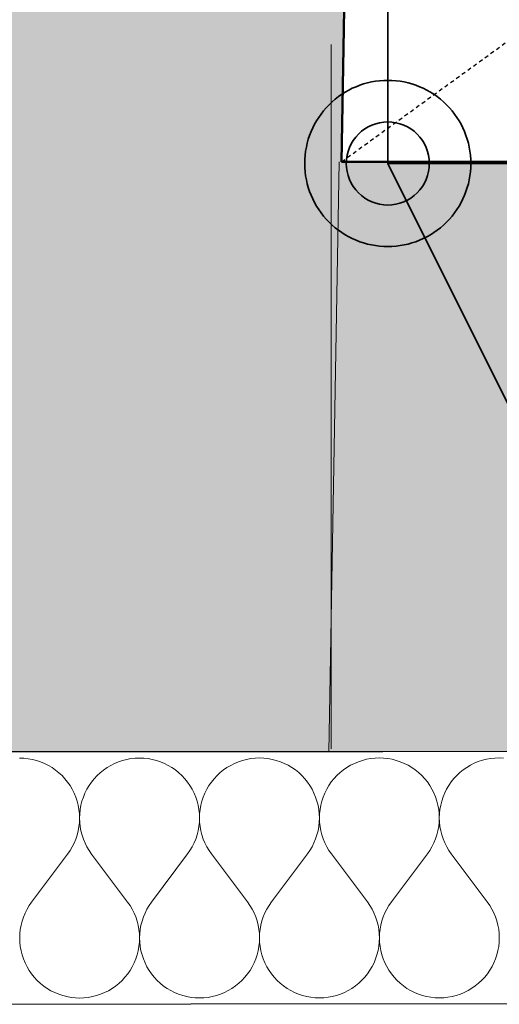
# Model space of a CAD drawing. Header units: millimetres. Extents: x -25972 to 4516, y -2839 to 20217.
# Tile 5 of 114: x -20305 to -20000, y 190 to 815. Entities that reach past the tile are written whole.
import ezdxf

# ---------------------------------------------------------------- set-up
doc = ezdxf.new("R2010")
doc.units = ezdxf.units.MM
doc.header["$MEASUREMENT"] = 0
doc.linetypes.add('Wipeout_Contour', pattern=[1000, 0, -1000])
doc.linetypes.add('Čárkovaná M', pattern=[4.5, 2.5, -2])
for name, color, linetype in [('7._POHLED ZÁPADNÍ_1_2D prvky - obecné', 7, 'Continuous'), ('7._POHLED ZÁPADNÍ_1_3D prvky fasada nove', 7, 'Continuous'), ('7._POHLED ZÁPADNÍ_1_Konstrukce - nosné', 7, 'Continuous'), ('7._POHLED ZÁPADNÍ_1_Nové_Anotace - SP', 7, 'Continuous'), ('7._POHLED ZÁPADNÍ_1_Nové_Konstrukce - nosné', 7, 'Continuous'), ('7._POHLED ZÁPADNÍ_1_Nové_Výplně – Řezové', 7, 'Continuous'), ('7._POHLED ZÁPADNÍ_1_TZB - elektroinstalace', 7, 'Continuous'), ('7._POHLED ZÁPADNÍ_1_Výplně – Řezové', 7, 'Continuous')]:
    doc.layers.add(name, color=color, linetype=linetype)

# ---------------------------------------------------------------- blocks, each defined once
blk = doc.blocks.new('*X14', base_point=(-26739.77, -6860.77))
at = {"layer": '7._POHLED ZÁPADNÍ_1_Nové_Výplně – Řezové', "color": 21, "linetype": 'Continuous', "lineweight": 20, "true_color": 0xffaaaa}
for p, q in [((-20302.21, 345.91), (-20304.93, 346)), ((-20299.51, 345.62), (-20302.21, 345.91)), ((-20296.83, 345.13), (-20299.51, 345.62)), ((-20294.19, 344.46), (-20296.83, 345.13)), ((-20291.61, 343.6), (-20294.19, 344.46)), ((-20239.48, 344.49), (-20242.06, 343.63)), ((-20236.84, 345.16), (-20239.48, 344.49)), ((-20234.16, 345.65), (-20236.84, 345.16)), ((-20231.46, 345.94), (-20234.16, 345.65)), ((-20228.74, 346.04), (-20231.46, 345.94)), ((-20226.02, 345.94), (-20228.74, 346.04)), ((-20223.32, 345.65), (-20226.02, 345.94)), ((-20220.64, 345.17), (-20223.32, 345.65)), ((-20218, 344.5), (-20220.64, 345.17)), ((-20215.42, 343.64), (-20218, 344.5)), ((-20163.29, 344.53), (-20165.87, 343.66)), ((-20160.65, 345.2), (-20163.29, 344.53)), ((-20157.97, 345.68), (-20160.65, 345.2)), ((-20155.27, 345.98), (-20157.97, 345.68)), ((-20152.55, 346.07), (-20155.27, 345.98)), ((-20149.83, 345.98), (-20152.55, 346.07)), ((-20147.13, 345.69), (-20149.83, 345.98)), ((-20144.45, 345.21), (-20147.13, 345.69)), ((-20141.81, 344.54), (-20144.45, 345.21)), ((-20139.23, 343.68), (-20141.81, 344.54)), ((-20087.1, 344.56), (-20089.68, 343.7)), ((-20084.46, 345.24), (-20087.1, 344.56)), ((-20081.78, 345.72), (-20084.46, 345.24)), ((-20079.08, 346.01), (-20081.78, 345.72)), ((-20076.36, 346.11), (-20079.08, 346.01)), ((-20073.64, 346.02), (-20076.36, 346.11)), ((-20070.94, 345.73), (-20073.64, 346.02)), ((-20068.26, 345.24), (-20070.94, 345.73)), ((-20065.62, 344.57), (-20068.26, 345.24)), ((-20063.04, 343.71), (-20065.62, 344.57)), ((-20010.9, 344.6), (-20013.49, 343.74)), ((-20008.27, 345.27), (-20010.9, 344.6)), ((-20005.59, 345.76), (-20008.27, 345.27)), ((-20002.89, 346.05), (-20005.59, 345.76)), ((-20000.17, 346.15), (-20002.89, 346.05)), ((-19997.45, 346.05), (-20000.17, 346.15)), ((-20289.1, 342.56), (-20291.61, 343.6)), ((-20286.66, 341.35), (-20289.1, 342.56)), ((-20284.32, 339.96), (-20286.66, 341.35)), ((-20282.09, 338.41), (-20284.32, 339.96)), ((-20279.97, 336.7), (-20282.09, 338.41)), ((-20251.57, 338.42), (-20253.69, 336.71)), ((-20249.34, 339.98), (-20251.57, 338.42)), ((-20247, 341.37), (-20249.34, 339.98)), ((-20244.57, 342.59), (-20247, 341.37)), ((-20242.06, 343.63), (-20244.57, 342.59)), ((-20212.91, 342.6), (-20215.42, 343.64)), ((-20210.47, 341.38), (-20212.91, 342.6)), ((-20208.13, 340), (-20210.47, 341.38)), ((-20205.9, 338.44), (-20208.13, 340)), ((-20203.78, 336.74), (-20205.9, 338.44)), ((-20175.38, 338.46), (-20177.5, 336.75)), ((-20173.15, 340.01), (-20175.38, 338.46)), ((-20170.81, 341.4), (-20173.15, 340.01)), ((-20168.38, 342.62), (-20170.81, 341.4)), ((-20165.87, 343.66), (-20168.38, 342.62)), ((-20136.72, 342.64), (-20139.23, 343.68)), ((-20134.28, 341.42), (-20136.72, 342.64)), ((-20131.94, 340.03), (-20134.28, 341.42)), ((-20129.71, 338.48), (-20131.94, 340.03)), ((-20127.59, 336.77), (-20129.71, 338.48)), ((-20099.19, 338.5), (-20101.31, 336.79)), ((-20096.96, 340.05), (-20099.19, 338.5)), ((-20094.62, 341.44), (-20096.96, 340.05)), ((-20092.19, 342.66), (-20094.62, 341.44)), ((-20089.68, 343.7), (-20092.19, 342.66)), ((-20060.53, 342.67), (-20063.04, 343.71)), ((-20058.09, 341.46), (-20060.53, 342.67)), ((-20055.75, 340.07), (-20058.09, 341.46)), ((-20053.52, 338.52), (-20055.75, 340.07)), ((-20051.4, 336.81), (-20053.52, 338.52)), ((-20023, 338.53), (-20025.12, 336.82)), ((-20020.77, 340.09), (-20023, 338.53)), ((-20018.43, 341.48), (-20020.77, 340.09)), ((-20016, 342.69), (-20018.43, 341.48)), ((-20013.49, 343.74), (-20016, 342.69)), ((-20277.98, 334.85), (-20279.97, 336.7)), ((-20276.12, 332.86), (-20277.98, 334.85)), ((-20274.42, 330.74), (-20276.12, 332.86)), ((-20257.53, 332.87), (-20259.24, 330.75)), ((-20255.68, 334.86), (-20257.53, 332.87)), ((-20253.69, 336.71), (-20255.68, 334.86)), ((-20201.79, 334.88), (-20203.78, 336.74)), ((-20199.93, 332.89), (-20201.79, 334.88)), ((-20198.23, 330.78), (-20199.93, 332.89)), ((-20181.34, 332.9), (-20183.05, 330.78)), ((-20179.49, 334.9), (-20181.34, 332.9)), ((-20177.5, 336.75), (-20179.49, 334.9)), ((-20125.6, 334.92), (-20127.59, 336.77)), ((-20123.74, 332.93), (-20125.6, 334.92)), ((-20122.04, 330.81), (-20123.74, 332.93)), ((-20105.15, 332.94), (-20106.86, 330.82)), ((-20103.3, 334.93), (-20105.15, 332.94)), ((-20101.31, 336.79), (-20103.3, 334.93)), ((-20049.41, 334.96), (-20051.4, 336.81)), ((-20047.55, 332.97), (-20049.41, 334.96)), ((-20045.85, 330.85), (-20047.55, 332.97)), ((-20028.96, 332.98), (-20030.67, 330.86)), ((-20027.11, 334.97), (-20028.96, 332.98)), ((-20025.12, 336.82), (-20027.11, 334.97)), ((-20272.87, 328.5), (-20274.42, 330.74)), ((-20271.48, 326.16), (-20272.87, 328.5)), ((-20270.26, 323.73), (-20271.48, 326.16)), ((-20262.17, 326.17), (-20263.39, 323.74)), ((-20260.79, 328.51), (-20262.17, 326.17)), ((-20259.24, 330.75), (-20260.79, 328.51)), ((-20196.68, 328.54), (-20198.23, 330.78)), ((-20195.29, 326.2), (-20196.68, 328.54)), ((-20194.07, 323.77), (-20195.29, 326.2)), ((-20185.98, 326.21), (-20187.2, 323.77)), ((-20184.6, 328.55), (-20185.98, 326.21)), ((-20183.05, 330.78), (-20184.6, 328.55)), ((-20120.48, 328.58), (-20122.04, 330.81)), ((-20119.1, 326.24), (-20120.48, 328.58)), ((-20117.88, 323.81), (-20119.1, 326.24)), ((-20109.79, 326.24), (-20111.01, 323.81)), ((-20108.41, 328.58), (-20109.79, 326.24)), ((-20106.86, 330.82), (-20108.41, 328.58)), ((-20044.29, 328.61), (-20045.85, 330.85)), ((-20042.91, 326.27), (-20044.29, 328.61)), ((-20041.69, 323.84), (-20042.91, 326.27)), ((-20033.6, 326.28), (-20034.82, 323.85)), ((-20032.22, 328.62), (-20033.6, 326.28)), ((-20030.67, 330.86), (-20032.22, 328.62)), ((-20269.22, 321.22), (-20270.26, 323.73)), ((-20268.36, 318.64), (-20269.22, 321.22)), ((-20264.43, 321.22), (-20265.28, 318.64)), ((-20263.39, 323.74), (-20264.43, 321.22)), ((-20193.03, 321.26), (-20194.07, 323.77)), ((-20192.17, 318.67), (-20193.03, 321.26)), ((-20188.24, 321.26), (-20189.09, 318.68)), ((-20187.2, 323.77), (-20188.24, 321.26)), ((-20116.84, 321.29), (-20117.88, 323.81)), ((-20115.98, 318.71), (-20116.84, 321.29)), ((-20112.05, 321.29), (-20112.9, 318.71)), ((-20111.01, 323.81), (-20112.05, 321.29)), ((-20040.65, 321.33), (-20041.69, 323.84)), ((-20039.79, 318.75), (-20040.65, 321.33)), ((-20035.86, 321.33), (-20036.71, 318.75)), ((-20034.82, 323.85), (-20035.86, 321.33)), ((-20267.69, 316), (-20268.36, 318.64)), ((-20267.2, 313.32), (-20267.69, 316)), ((-20266.91, 310.62), (-20267.2, 313.32)), ((-20266.43, 313.32), (-20266.72, 310.62)), ((-20265.95, 316), (-20266.43, 313.32)), ((-20265.28, 318.64), (-20265.95, 316)), ((-20191.5, 316.04), (-20192.17, 318.67)), ((-20191.01, 313.36), (-20191.5, 316.04)), ((-20190.72, 310.66), (-20191.01, 313.36)), ((-20190.24, 313.36), (-20190.53, 310.66)), ((-20189.76, 316.04), (-20190.24, 313.36)), ((-20189.09, 318.68), (-20189.76, 316.04)), ((-20115.31, 316.07), (-20115.98, 318.71)), ((-20114.82, 313.4), (-20115.31, 316.07)), ((-20114.53, 310.69), (-20114.82, 313.4)), ((-20114.05, 313.4), (-20114.34, 310.69)), ((-20113.57, 316.08), (-20114.05, 313.4)), ((-20112.9, 318.71), (-20113.57, 316.08)), ((-20039.12, 316.11), (-20039.79, 318.75)), ((-20038.63, 313.43), (-20039.12, 316.11)), ((-20038.34, 310.73), (-20038.63, 313.43)), ((-20037.86, 313.43), (-20038.15, 310.73)), ((-20037.38, 316.11), (-20037.86, 313.43)), ((-20036.71, 318.75), (-20037.38, 316.11)), ((-20266.82, 307.9), (-20266.91, 310.62)), ((-20266.91, 305.18), (-20266.82, 307.9)), ((-20266.72, 310.62), (-20266.82, 307.9)), ((-20266.82, 307.9), (-20266.72, 305.18)), ((-20190.63, 307.94), (-20190.72, 310.66)), ((-20190.72, 305.22), (-20190.63, 307.94)), ((-20190.53, 310.66), (-20190.63, 307.94)), ((-20190.63, 307.94), (-20190.53, 305.22)), ((-20114.44, 307.97), (-20114.53, 310.69)), ((-20114.53, 305.25), (-20114.44, 307.97)), ((-20114.34, 310.69), (-20114.44, 307.97)), ((-20114.44, 307.97), (-20114.34, 305.25)), ((-20038.25, 308.01), (-20038.34, 310.73)), ((-20038.34, 305.29), (-20038.25, 308.01)), ((-20038.15, 310.73), (-20038.25, 308.01)), ((-20038.25, 308.01), (-20038.15, 305.29)), ((-20267.69, 299.8), (-20267.21, 302.48)), ((-20267.21, 302.48), (-20266.91, 305.18)), ((-20266.72, 305.18), (-20266.42, 302.48)), ((-20266.42, 302.48), (-20265.94, 299.8)), ((-20191.5, 299.84), (-20191.02, 302.51)), ((-20191.02, 302.51), (-20190.72, 305.22)), ((-20190.53, 305.22), (-20190.23, 302.51)), ((-20190.23, 302.51), (-20189.75, 299.84)), ((-20115.31, 299.87), (-20114.82, 302.55)), ((-20114.82, 302.55), (-20114.53, 305.25)), ((-20114.34, 305.25), (-20114.04, 302.55)), ((-20114.04, 302.55), (-20113.56, 299.87)), ((-20039.12, 299.91), (-20038.63, 302.59)), ((-20038.63, 302.59), (-20038.34, 305.29)), ((-20038.15, 305.29), (-20037.85, 302.59)), ((-20037.85, 302.59), (-20037.37, 299.91)), ((-20270.26, 292.07), (-20269.22, 294.58)), ((-20269.22, 294.58), (-20268.36, 297.16)), ((-20268.36, 297.16), (-20267.69, 299.8)), ((-20265.94, 299.8), (-20265.26, 297.16)), ((-20265.26, 297.16), (-20264.4, 294.58)), ((-20264.4, 294.58), (-20263.35, 292.07)), ((-20194.07, 292.11), (-20193.03, 294.62)), ((-20193.03, 294.62), (-20192.17, 297.2)), ((-20192.17, 297.2), (-20191.5, 299.84)), ((-20189.75, 299.84), (-20189.07, 297.2)), ((-20189.07, 297.2), (-20188.21, 294.62)), ((-20188.21, 294.62), (-20187.16, 292.11)), ((-20117.88, 292.14), (-20116.84, 294.66)), ((-20116.84, 294.66), (-20115.98, 297.24)), ((-20115.98, 297.24), (-20115.31, 299.87)), ((-20113.56, 299.87), (-20112.88, 297.24)), ((-20112.88, 297.24), (-20112.02, 294.66)), ((-20112.02, 294.66), (-20110.97, 292.15)), ((-20041.69, 292.18), (-20040.65, 294.69)), ((-20040.65, 294.69), (-20039.79, 297.27)), ((-20039.79, 297.27), (-20039.12, 299.91)), ((-20037.37, 299.91), (-20036.69, 297.27)), ((-20036.69, 297.27), (-20035.83, 294.69)), ((-20035.83, 294.69), (-20034.78, 292.18)), ((-20272.87, 287.3), (-20271.48, 289.64)), ((-20271.48, 289.64), (-20270.26, 292.07)), ((-20263.35, 292.07), (-20262.13, 289.64)), ((-20262.13, 289.64), (-20260.74, 287.3)), ((-20196.68, 287.33), (-20195.29, 289.67)), ((-20195.29, 289.67), (-20194.07, 292.11)), ((-20187.16, 292.11), (-20185.94, 289.68)), ((-20185.94, 289.68), (-20184.55, 287.34)), ((-20120.49, 287.37), (-20119.1, 289.71)), ((-20119.1, 289.71), (-20117.88, 292.14)), ((-20110.97, 292.15), (-20109.75, 289.71)), ((-20109.75, 289.71), (-20108.36, 287.38)), ((-20044.3, 287.41), (-20042.91, 289.75)), ((-20042.91, 289.75), (-20041.69, 292.18)), ((-20034.78, 292.18), (-20033.56, 289.75)), ((-20033.56, 289.75), (-20032.17, 287.41)), ((-20274.42, 285.06), (-20297.27, 254.58)), ((-20274.42, 285.06), (-20272.87, 287.3)), ((-20260.74, 287.3), (-20259.19, 285.07)), ((-20259.19, 285.07), (-20236.32, 254.61)), ((-20198.23, 285.1), (-20221.08, 254.61)), ((-20198.23, 285.1), (-20196.68, 287.33)), ((-20184.55, 287.34), (-20183, 285.11)), ((-20183, 285.11), (-20160.12, 254.64)), ((-20122.04, 285.14), (-20144.89, 254.65)), ((-20122.04, 285.14), (-20120.49, 287.37)), ((-20108.36, 287.38), (-20106.81, 285.14)), ((-20106.81, 285.14), (-20083.93, 254.68)), ((-20045.85, 285.17), (-20068.7, 254.69)), ((-20045.85, 285.17), (-20044.3, 287.41)), ((-20032.17, 287.41), (-20030.62, 285.18)), ((-20030.62, 285.18), (-20007.74, 254.72)), ((-20298.82, 252.34), (-20300.21, 250)), ((-20297.27, 254.58), (-20298.82, 252.34)), ((-20234.76, 252.37), (-20236.32, 254.61)), ((-20233.37, 250.04), (-20234.76, 252.37)), ((-20222.63, 252.38), (-20224.02, 250.04)), ((-20221.08, 254.61), (-20222.63, 252.38)), ((-20158.57, 252.41), (-20160.12, 254.64)), ((-20157.18, 250.07), (-20158.57, 252.41)), ((-20146.44, 252.42), (-20147.83, 250.08)), ((-20144.89, 254.65), (-20146.44, 252.42)), ((-20082.38, 252.45), (-20083.93, 254.68)), ((-20080.99, 250.11), (-20082.38, 252.45)), ((-20079.77, 247.68), (-20080.99, 250.11)), ((-20071.64, 250.11), (-20072.86, 247.68)), ((-20070.25, 252.45), (-20071.64, 250.11)), ((-20068.7, 254.69), (-20070.25, 252.45)), ((-20006.19, 252.48), (-20007.74, 254.72)), ((-20004.8, 250.15), (-20006.19, 252.48)), ((-20003.58, 247.71), (-20004.8, 250.15)), ((-20302.47, 245.06), (-20303.33, 242.48)), ((-20301.43, 247.57), (-20302.47, 245.06)), ((-20300.21, 250), (-20301.43, 247.57)), ((-20232.15, 247.6), (-20233.37, 250.04)), ((-20231.1, 245.09), (-20232.15, 247.6)), ((-20230.24, 242.51), (-20231.1, 245.09)), ((-20226.28, 245.09), (-20227.14, 242.51)), ((-20225.24, 247.61), (-20226.28, 245.09)), ((-20224.02, 250.04), (-20225.24, 247.61)), ((-20155.96, 247.64), (-20157.18, 250.07)), ((-20154.91, 245.13), (-20155.96, 247.64)), ((-20154.05, 242.55), (-20154.91, 245.13)), ((-20150.09, 245.13), (-20150.95, 242.55)), ((-20149.05, 247.64), (-20150.09, 245.13)), ((-20147.83, 250.08), (-20149.05, 247.64)), ((-20078.72, 245.17), (-20079.77, 247.68)), ((-20077.86, 242.59), (-20078.72, 245.17)), ((-20073.9, 245.17), (-20074.76, 242.59)), ((-20072.86, 247.68), (-20073.9, 245.17)), ((-20002.53, 245.2), (-20003.58, 247.71)), ((-20001.67, 242.62), (-20002.53, 245.2)), ((-20304, 239.84), (-20304.49, 237.16)), ((-20303.33, 242.48), (-20304, 239.84)), ((-20229.57, 239.88), (-20230.24, 242.51)), ((-20229.08, 237.2), (-20229.57, 239.88)), ((-20227.81, 239.88), (-20228.3, 237.2)), ((-20227.14, 242.51), (-20227.81, 239.88)), ((-20153.37, 239.91), (-20154.05, 242.55)), ((-20152.89, 237.24), (-20153.37, 239.91)), ((-20151.62, 239.91), (-20152.11, 237.24)), ((-20150.95, 242.55), (-20151.62, 239.91)), ((-20077.18, 239.95), (-20077.86, 242.59)), ((-20076.7, 237.27), (-20077.18, 239.95)), ((-20075.43, 239.95), (-20075.92, 237.27)), ((-20074.76, 242.59), (-20075.43, 239.95)), ((-20000.99, 239.99), (-20001.67, 242.62)), ((-20000.51, 237.31), (-20000.99, 239.99)), ((-20304.78, 234.46), (-20304.88, 231.74)), ((-20304.88, 231.74), (-20304.78, 229.02)), ((-20304.49, 237.16), (-20304.78, 234.46)), ((-20228.79, 234.5), (-20229.08, 237.2)), ((-20228.69, 231.78), (-20228.79, 234.5)), ((-20228.78, 229.06), (-20228.69, 231.78)), ((-20228.59, 234.5), (-20228.69, 231.78)), ((-20228.69, 231.78), (-20228.59, 229.06)), ((-20228.3, 237.2), (-20228.59, 234.5)), ((-20152.59, 234.53), (-20152.89, 237.24)), ((-20152.49, 231.81), (-20152.59, 234.53)), ((-20152.59, 229.09), (-20152.49, 231.81)), ((-20152.4, 234.53), (-20152.49, 231.81)), ((-20152.49, 231.81), (-20152.4, 229.09)), ((-20152.11, 237.24), (-20152.4, 234.53)), ((-20076.4, 234.57), (-20076.7, 237.27)), ((-20076.3, 231.85), (-20076.4, 234.57)), ((-20076.4, 229.13), (-20076.3, 231.85)), ((-20076.21, 234.57), (-20076.3, 231.85)), ((-20076.3, 231.85), (-20076.21, 229.13)), ((-20075.92, 237.27), (-20076.21, 234.57)), ((-20000.21, 234.61), (-20000.51, 237.31)), ((-20000.11, 231.89), (-20000.21, 234.61)), ((-20000.21, 229.17), (-20000.11, 231.89)), ((-20304.78, 229.02), (-20304.49, 226.32)), ((-20304.49, 226.32), (-20304.01, 223.64)), ((-20229.55, 223.67), (-20229.07, 226.35)), ((-20229.07, 226.35), (-20228.78, 229.06)), ((-20228.59, 229.06), (-20228.3, 226.35)), ((-20228.3, 226.35), (-20227.82, 223.68)), ((-20153.36, 223.71), (-20152.88, 226.39)), ((-20152.88, 226.39), (-20152.59, 229.09)), ((-20152.4, 229.09), (-20152.11, 226.39)), ((-20152.11, 226.39), (-20151.62, 223.71)), ((-20077.17, 223.75), (-20076.69, 226.43)), ((-20076.69, 226.43), (-20076.4, 229.13)), ((-20076.21, 229.13), (-20075.92, 226.43)), ((-20075.92, 226.43), (-20075.43, 223.75)), ((-20000.98, 223.78), (-20000.5, 226.46)), ((-20000.5, 226.46), (-20000.21, 229.17)), ((-20304.01, 223.64), (-20303.33, 221)), ((-20303.33, 221), (-20302.47, 218.42)), ((-20231.07, 218.46), (-20230.22, 221.04)), ((-20230.22, 221.04), (-20229.55, 223.67)), ((-20227.82, 223.68), (-20227.14, 221.04)), ((-20227.14, 221.04), (-20226.28, 218.46)), ((-20154.88, 218.49), (-20154.03, 221.07)), ((-20154.03, 221.07), (-20153.36, 223.71)), ((-20151.62, 223.71), (-20150.95, 221.08)), ((-20150.95, 221.08), (-20150.09, 218.49)), ((-20078.69, 218.53), (-20077.84, 221.11)), ((-20077.84, 221.11), (-20077.17, 223.75)), ((-20075.43, 223.75), (-20074.76, 221.11)), ((-20074.76, 221.11), (-20073.9, 218.53)), ((-20002.5, 218.57), (-20001.65, 221.15)), ((-20001.65, 221.15), (-20000.98, 223.78)), ((-20302.47, 218.42), (-20301.43, 215.91)), ((-20301.43, 215.91), (-20300.21, 213.48)), ((-20300.21, 213.48), (-20298.83, 211.14)), ((-20234.71, 211.17), (-20233.33, 213.51)), ((-20233.33, 213.51), (-20232.11, 215.94)), ((-20232.11, 215.94), (-20231.07, 218.46)), ((-20226.28, 218.46), (-20225.24, 215.94)), ((-20225.24, 215.94), (-20224.02, 213.51)), ((-20224.02, 213.51), (-20222.64, 211.17)), ((-20158.52, 211.2), (-20157.14, 213.54)), ((-20157.14, 213.54), (-20155.92, 215.98)), ((-20155.92, 215.98), (-20154.88, 218.49)), ((-20150.09, 218.49), (-20149.05, 215.98)), ((-20149.05, 215.98), (-20147.83, 213.55)), ((-20147.83, 213.55), (-20146.45, 211.21)), ((-20082.33, 211.24), (-20080.95, 213.58)), ((-20080.95, 213.58), (-20079.73, 216.01)), ((-20079.73, 216.01), (-20078.69, 218.53)), ((-20073.9, 218.53), (-20072.86, 216.02)), ((-20072.86, 216.02), (-20071.64, 213.59)), ((-20071.64, 213.59), (-20070.26, 211.25)), ((-20006.14, 211.28), (-20004.76, 213.62)), ((-20004.76, 213.62), (-20003.54, 216.05)), ((-20003.54, 216.05), (-20002.5, 218.57)), ((-20298.83, 211.14), (-20297.27, 208.9)), ((-20297.27, 208.9), (-20295.57, 206.78)), ((-20295.57, 206.78), (-20293.71, 204.79)), ((-20239.82, 204.82), (-20237.97, 206.81)), ((-20237.97, 206.81), (-20236.26, 208.93)), ((-20236.26, 208.93), (-20234.71, 211.17)), ((-20222.64, 211.17), (-20221.08, 208.94)), ((-20221.08, 208.94), (-20219.38, 206.82)), ((-20219.38, 206.82), (-20217.52, 204.83)), ((-20163.63, 204.85), (-20161.78, 206.85)), ((-20161.78, 206.85), (-20160.07, 208.97)), ((-20160.07, 208.97), (-20158.52, 211.2)), ((-20146.45, 211.21), (-20144.89, 208.97)), ((-20144.89, 208.97), (-20143.19, 206.86)), ((-20143.19, 206.86), (-20141.33, 204.87)), ((-20087.44, 204.89), (-20085.59, 206.88)), ((-20085.59, 206.88), (-20083.88, 209)), ((-20083.88, 209), (-20082.33, 211.24)), ((-20070.26, 211.25), (-20068.7, 209.01)), ((-20068.7, 209.01), (-20067, 206.89)), ((-20067, 206.89), (-20065.14, 204.9)), ((-20011.25, 204.93), (-20009.4, 206.92)), ((-20009.4, 206.92), (-20007.69, 209.04)), ((-20007.69, 209.04), (-20006.14, 211.28)), ((-20293.71, 204.79), (-20291.72, 202.94)), ((-20291.72, 202.94), (-20289.6, 201.23)), ((-20289.6, 201.23), (-20287.37, 199.68)), ((-20246.16, 199.7), (-20243.93, 201.25)), ((-20243.93, 201.25), (-20241.81, 202.96)), ((-20241.81, 202.96), (-20239.82, 204.82)), ((-20217.52, 204.83), (-20215.53, 202.98)), ((-20215.53, 202.98), (-20213.41, 201.27)), ((-20213.41, 201.27), (-20211.18, 199.72)), ((-20169.97, 199.74), (-20167.74, 201.29)), ((-20167.74, 201.29), (-20165.62, 203)), ((-20165.62, 203), (-20163.63, 204.85)), ((-20141.33, 204.87), (-20139.34, 203.01)), ((-20139.34, 203.01), (-20137.22, 201.31)), ((-20137.22, 201.31), (-20134.99, 199.75)), ((-20093.78, 199.77), (-20091.55, 201.33)), ((-20091.55, 201.33), (-20089.43, 203.04)), ((-20089.43, 203.04), (-20087.44, 204.89)), ((-20065.14, 204.9), (-20063.15, 203.05)), ((-20063.15, 203.05), (-20061.03, 201.34)), ((-20061.03, 201.34), (-20058.8, 199.79)), ((-20017.59, 199.81), (-20015.36, 201.36)), ((-20015.36, 201.36), (-20013.24, 203.07)), ((-20013.24, 203.07), (-20011.25, 204.93)), ((-20287.37, 199.68), (-20285.03, 198.29)), ((-20285.03, 198.29), (-20282.6, 197.08)), ((-20282.6, 197.08), (-20280.08, 196.04)), ((-20280.08, 196.04), (-20277.5, 195.18)), ((-20277.5, 195.18), (-20274.86, 194.51)), ((-20274.86, 194.51), (-20272.19, 194.02)), ((-20272.19, 194.02), (-20269.48, 193.73)), ((-20264.04, 193.74), (-20261.34, 194.03)), ((-20261.34, 194.03), (-20258.66, 194.51)), ((-20258.66, 194.51), (-20256.03, 195.19)), ((-20256.03, 195.19), (-20253.45, 196.05)), ((-20253.45, 196.05), (-20250.93, 197.09)), ((-20250.93, 197.09), (-20248.5, 198.31)), ((-20248.5, 198.31), (-20246.16, 199.7)), ((-20211.18, 199.72), (-20208.84, 198.33)), ((-20208.84, 198.33), (-20206.4, 197.11)), ((-20206.4, 197.11), (-20203.89, 196.07)), ((-20203.89, 196.07), (-20201.31, 195.21)), ((-20201.31, 195.21), (-20198.67, 194.54)), ((-20198.67, 194.54), (-20196, 194.06)), ((-20196, 194.06), (-20193.29, 193.77)), ((-20187.85, 193.77), (-20185.15, 194.07)), ((-20185.15, 194.07), (-20182.47, 194.55)), ((-20182.47, 194.55), (-20179.84, 195.22)), ((-20179.84, 195.22), (-20177.25, 196.09)), ((-20177.25, 196.09), (-20174.74, 197.13)), ((-20174.74, 197.13), (-20172.31, 198.35)), ((-20172.31, 198.35), (-20169.97, 199.74)), ((-20134.99, 199.75), (-20132.65, 198.37)), ((-20132.65, 198.37), (-20130.21, 197.15)), ((-20130.21, 197.15), (-20127.7, 196.11)), ((-20127.7, 196.11), (-20125.12, 195.25)), ((-20125.12, 195.25), (-20122.48, 194.58)), ((-20122.48, 194.58), (-20119.8, 194.1)), ((-20119.8, 194.1), (-20117.1, 193.81)), ((-20111.66, 193.81), (-20108.96, 194.1)), ((-20108.96, 194.1), (-20106.28, 194.59)), ((-20106.28, 194.59), (-20103.64, 195.26)), ((-20103.64, 195.26), (-20101.06, 196.12)), ((-20101.06, 196.12), (-20098.55, 197.16)), ((-20098.55, 197.16), (-20096.12, 198.38)), ((-20096.12, 198.38), (-20093.78, 199.77)), ((-20058.8, 199.79), (-20056.46, 198.4)), ((-20056.46, 198.4), (-20054.02, 197.19)), ((-20054.02, 197.19), (-20051.51, 196.15)), ((-20051.51, 196.15), (-20048.93, 195.29)), ((-20048.93, 195.29), (-20046.29, 194.62)), ((-20046.29, 194.62), (-20043.61, 194.13)), ((-20043.61, 194.13), (-20040.91, 193.84)), ((-20040.91, 193.84), (-20038.19, 193.75)), ((-20038.19, 193.75), (-20035.47, 193.85)), ((-20035.47, 193.85), (-20032.77, 194.14)), ((-20032.77, 194.14), (-20030.09, 194.62)), ((-20030.09, 194.62), (-20027.45, 195.3)), ((-20027.45, 195.3), (-20024.87, 196.16)), ((-20024.87, 196.16), (-20022.36, 197.2)), ((-20022.36, 197.2), (-20019.93, 198.42)), ((-20019.93, 198.42), (-20017.59, 199.81)), ((-20269.48, 193.73), (-20266.76, 193.64)), ((-20266.76, 193.64), (-20264.04, 193.74)), ((-20193.29, 193.77), (-20190.57, 193.68)), ((-20190.57, 193.68), (-20187.85, 193.77)), ((-20117.1, 193.81), (-20114.38, 193.71)), ((-20114.38, 193.71), (-20111.66, 193.81))]:
    blk.add_line(p, q, dxfattribs=at)

msp = doc.modelspace()

# ---------------------------------------------------------------- hatches: boundary and pattern name
at = {"layer": '7._POHLED ZÁPADNÍ_1_Výplně – Řezové', "linetype": 'Continuous', "lineweight": 13}
for points in [[(-20475.4, 724.73), (-20100.34, 724.73), (-20086.22, 1534.36), (-20461.17, 1540.89)], [(-20100.34, 724.73), (-20481.93, 349.73), (-20106.88, 349.73)], [(-20475.4, 724.73), (-20481.93, 349.73), (-20100.34, 724.73)], [(-20100.34, 724.73), (-20106.88, 349.73), (-18851.9, 349.73), (-18851.9, 724.73)]]:
    msp.add_hatch(color=254, dxfattribs=at).paths.add_polyline_path(points)

# ---------------------------------------------------------------- linework, layer by layer
at = {"layer": '7._POHLED ZÁPADNÍ_1_Konstrukce - nosné', "color": 251, "linetype": 'Continuous', "lineweight": 13, "true_color": 0x6a6a6a}
msp.add_line((-20106.88, 351.87), (-20106.88, 799.14), dxfattribs=at)
at = {"layer": '7._POHLED ZÁPADNÍ_1_Konstrukce - nosné', "color": 7, "linetype": 'Continuous', "lineweight": 50, "flags": 128}
for points in [[(-20100.34, 724.73), (-20086.22, 1534.36)], [(-18851.9, 724.73), (-20100.34, 724.73)], [(-20481.93, 349.73), (-20106.88, 349.73)], [(-20106.88, 349.73), (-18851.9, 349.73)]]:
    msp.add_lwpolyline(points, dxfattribs=at)
at = {"layer": '7._POHLED ZÁPADNÍ_1_Nové_Anotace - SP', "color": 1, "linetype": 'Čárkovaná M', "lineweight": 25}
msp.add_line((-20100.34, 724.73), (-16261.88, 3507.47), dxfattribs=at)
at = {"layer": '7._POHLED ZÁPADNÍ_1_TZB - elektroinstalace', "color": 92, "linetype": 'Continuous', "lineweight": 35, "true_color": 0x00d700, "flags": 128}
msp.add_lwpolyline([(-19820.97, 848.6), (-19820.97, 723.6), (-20070.97, 723.6), (-20070.97, 2161.1), (-20070.97, 3473.6), (-17570.97, 3473.6)], dxfattribs=at)
for points in [[(-20070.97, 776.38, 0.414214), (-20123.75, 723.6)], [(-20070.97, 776.38, 0.414214), (-20123.75, 723.6)], [(-20018.2, 723.6, 0.414214), (-20070.97, 776.38)], [(-20018.2, 723.6, 0.414214), (-20070.97, 776.38)], [(-20070.97, 749.99, 0.414214), (-20097.36, 723.6)], [(-20070.97, 749.99, 0.414214), (-20097.36, 723.6)], [(-20044.59, 723.6, 0.414214), (-20070.97, 749.99)], [(-20044.59, 723.6, 0.414214), (-20070.97, 749.99)], [(-20123.75, 723.6, 0.414214), (-20070.97, 670.82)], [(-20123.75, 723.6, 0.414214), (-20070.97, 670.82)], [(-20097.36, 723.6, 0.414214), (-20070.97, 697.21)], [(-20097.36, 723.6, 0.414214), (-20070.97, 697.21)], [(-20070.97, 697.21, 0.414214), (-20044.59, 723.6)], [(-20070.97, 670.82, 0.414214), (-20018.2, 723.6)], [(-20070.97, 697.21, 0.414214), (-20044.59, 723.6)], [(-20070.97, 670.82, 0.414214), (-20018.2, 723.6)]]:
    msp.add_lwpolyline(points, format="xyb", dxfattribs=at)

# ---------------------------------------------------------------- next in the draw order: wipeouts: each hides what was drawn before it
at = {"color": 254, "linetype": 'Wipeout_Contour', "lineweight": 0, "ltscale": 97531.977245}
msp.add_wipeout([(-20484.72, 189.72), (-18851.17, 190.51), (-18851.24, 340.51), (-18851.24, 350.51), (-20481.93, 349.73)], dxfattribs=at).dxf.layer = '7._POHLED ZÁPADNÍ_1_Nové_Výplně – Řezové'

# ---------------------------------------------------------------- next in the draw order: linework, layer by layer
at = {"layer": '7._POHLED ZÁPADNÍ_1_2D prvky - obecné', "color": 8, "linetype": 'Continuous', "lineweight": 13}
msp.add_line((-20101.89, 724.73), (-20108.49, 349.73), dxfattribs=at)
at = {"layer": '7._POHLED ZÁPADNÍ_1_Nové_Konstrukce - nosné', "color": 1, "linetype": 'Continuous', "lineweight": 25, "flags": 128}
for points in [[(-18851.24, 350.51), (-20481.93, 349.73)], [(-20644.75, 189.65), (-18851.17, 190.51)]]:
    msp.add_lwpolyline(points, dxfattribs=at)
at = {"layer": '7._POHLED ZÁPADNÍ_1_TZB - elektroinstalace', "color": 92, "linetype": 'Continuous', "lineweight": 35, "true_color": 0x00d700, "flags": 128}
msp.add_lwpolyline([(-19859.86, 301.38), (-20070.97, 723.6)], dxfattribs=at)

# ---------------------------------------------------------------- next in the draw order: block references
at = {"layer": '7._POHLED ZÁPADNÍ_1_3D prvky fasada nove', "color": 9, "linetype": 'Continuous', "lineweight": 13}
msp.add_blockref('*X14', (-26739.77, -6860.77), dxfattribs=at)

doc.saveas('drawing.dxf')
